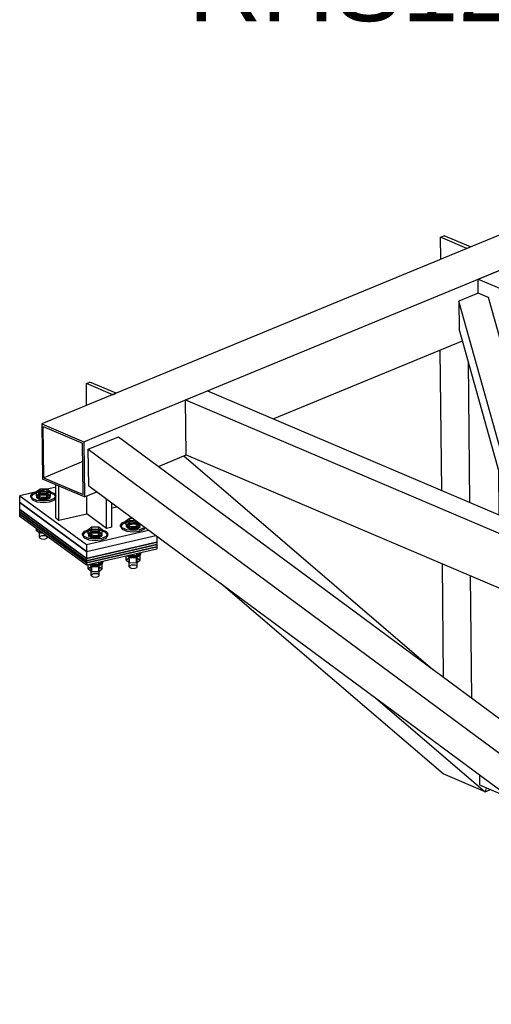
# Model space of a CAD drawing. Header units: millimetres. Extents: x 30 to 208467, y 44 to 15445.
# Tile 26 of 61: x 118875 to 119808, y 4365 to 6315. Entities that reach past the tile are written whole.
import ezdxf

# ---------------------------------------------------------------- set-up
doc = ezdxf.new("R2010")
doc.units = ezdxf.units.MM
doc.styles.add('Arial', font='ARIAL.TTF', dxfattribs={"height": 0.2})

# ---------------------------------------------------------------- blocks, each defined once
blk = doc.blocks.new('Part-21776 - 21771')
at = {"color": 7}
for p, q in [((119010.3, 5464.6), (119069.8, 5489.1)), ((119069.8, 5489.1), (120074.9, 4745.6)), ((119011.1, 5391.9), (119010.3, 5464.6)), ((119010.3, 5464.6), (120015.4, 4721)), ((119011.1, 5391.9), (119999.1, 4661))]:
    blk.add_line(p, q, dxfattribs=at)
blk = doc.blocks.new('Part-21841 - 21771')
at = {"color": 7}
for p, q in [((119911.7, 4866.4), (120007.7, 4825.5)), ((119784.5, 4819.7), (119784.7, 4799.8)), ((119784.7, 4799.8), (119847.7, 4773)), ((120093.1, 4789.1), (120136, 4770.9)), ((120349.8, 4679.8), (121088.4, 4365.5))]:
    blk.add_line(p, q, dxfattribs=at)
blk = doc.blocks.new('Part-21849 - 21771')
at = {"color": 7}
for p, q in [((119709.7, 5382.7), (119706.9, 5661.1)), ((119765.3, 5359.1), (119762.4, 5638.5)), ((119823.3, 5334.4), (119822.4, 5423.7)), ((119713.4, 5013), (119711.1, 5237.4)), ((119769.2, 4971.8), (119766.7, 5213.8)), ((119827.1, 4956.6), (119824.7, 5189.1))]:
    blk.add_line(p, q, dxfattribs=at)
blk = doc.blocks.new('Part-21799 - 21771')
at = {"color": 7}
for p, q in [((119781.9, 5801.5), (119825, 5819.3)), ((119825, 5819.3), (121228.2, 5222)), ((119782.1, 5774.2), (119781.9, 5801.5)), ((119781.9, 5801.5), (121185.1, 5204.2)), ((119782.1, 5773.6), (119782.1, 5774.2)), ((119827.9, 5673.4), (120945.6, 5197.6)), ((121228.2, 5222), (121185.1, 5204.2))]:
    blk.add_line(p, q, dxfattribs=at)
blk = doc.blocks.new('Part-21850 - 21771')
at = {"color": 7}
for p, q in [((119795.7, 4786.1), (119712.3, 4821.6)), ((119797.9, 4794.2), (119795.7, 4786.1)), ((119795.7, 4786.1), (119806.5, 4790.6))]:
    blk.add_line(p, q, dxfattribs=at)
blk = doc.blocks.new('Part-21877 - 21771')
at = {"color": 7}
for p, q in [((119148.9, 5430.6), (119199.2, 5451.4)), ((119199.2, 5451.4), (119692.1, 5028.8)), ((119712.3, 4821.6), (119273.4, 5197.8)), ((119579.5, 4971.4), (119795.7, 4786.1)), ((119795.7, 4786.1), (119712.3, 4821.6)), ((119797.9, 4794.2), (119795.7, 4786.1))]:
    blk.add_line(p, q, dxfattribs=at)
blk = doc.blocks.new('Bolt-67259 - 21771')
at = {"color": 7}
for p, q in [((118907.6, 5381.3), (118914.7, 5386.2)), ((118909.3, 5381.1), (118921.8, 5382.4)), ((118914.7, 5377.1), (118914.7, 5386.2)), ((118914.7, 5386.2), (118928.6, 5386.1)), ((118921.8, 5382.4), (118934.3, 5381)), ((118928.6, 5377), (118928.6, 5386.1)), ((118928.6, 5386.1), (118935.3, 5381.2)), ((118896.5, 5372.3), (118900, 5377.4)), ((118900, 5374.7), (118896.5, 5369.5)), ((118899.7, 5367.1), (118896.5, 5372.3)), ((118896.5, 5369.5), (118896.5, 5372.3)), ((118896.5, 5369.5), (118899.7, 5364.4)), ((118908.7, 5363.3), (118899.7, 5367.1)), ((118899.7, 5364.4), (118908.7, 5360.6)), ((118900, 5377.4), (118909.3, 5381.1)), ((118909.3, 5378.4), (118900, 5374.7)), ((118907.6, 5372.2), (118907.6, 5381.3)), ((118914.4, 5376.4), (118907.6, 5381.3)), ((118914.7, 5377.1), (118907.6, 5372.2)), ((118907.6, 5372.2), (118914.4, 5367.2)), ((118908.6, 5370), (118909.7, 5371.6)), ((118908.7, 5368.4), (118908.6, 5370)), ((118910.1, 5366.8), (118908.7, 5368.4)), ((118921.2, 5361.9), (118908.7, 5363.3)), ((118921.8, 5379.7), (118909.3, 5378.4)), ((118909.7, 5371.6), (118911.9, 5373)), ((118912.7, 5365.5), (118910.1, 5366.8)), ((118911.9, 5373), (118915.1, 5374.1)), ((118916, 5364.5), (118912.7, 5365.5)), ((118913.5, 5372.2), (118914.6, 5373.8)), ((118914.5, 5370.5), (118913.5, 5372.2)), ((118913.5, 5369.4), (118913.5, 5372.2)), ((118914.4, 5367.2), (118914.4, 5376.4)), ((118928.2, 5376.3), (118914.4, 5376.4)), ((118914.4, 5367.2), (118928.2, 5367.2)), ((118917.4, 5369.3), (118914.5, 5370.5)), ((118914.6, 5373.8), (118917.6, 5375)), ((118914.7, 5377.1), (118928.6, 5377)), ((118915.1, 5374.1), (118918.9, 5374.6)), ((118919.9, 5364.1), (118916, 5364.5)), ((118921.4, 5368.8), (118917.4, 5369.3)), ((118917.6, 5375), (118921.6, 5375.4)), ((118918.9, 5374.6), (118923, 5374.7)), ((118924, 5364.2), (118919.9, 5364.1)), ((118933.7, 5363.2), (118921.2, 5361.9)), ((118925.4, 5369.3), (118921.4, 5368.8)), ((118921.6, 5375.4), (118925.6, 5375)), ((118934.3, 5378.2), (118921.8, 5379.7)), ((118923, 5374.7), (118926.9, 5374.3)), ((118927.8, 5364.7), (118924, 5364.2)), ((118928.3, 5370.5), (118925.4, 5369.3)), ((118925.6, 5375), (118928.5, 5373.7)), ((118926.9, 5374.3), (118930.3, 5373.3)), ((118931, 5365.8), (118927.8, 5364.7)), ((118935.3, 5381.2), (118928.2, 5376.3)), ((118928.2, 5367.2), (118928.2, 5376.3)), ((118928.2, 5367.2), (118935.3, 5372.1)), ((118929.5, 5372.1), (118928.3, 5370.5)), ((118928.5, 5373.7), (118929.5, 5372.1)), ((118928.6, 5377), (118935.3, 5372.1)), ((118929.5, 5369.4), (118929.5, 5372.1)), ((118930.3, 5373.3), (118932.8, 5372)), ((118933.3, 5367.2), (118931, 5365.8)), ((118932.8, 5372), (118934.2, 5370.4)), ((118934.4, 5368.8), (118933.3, 5367.2)), ((118943, 5366.9), (118933.7, 5363.2)), ((118933.7, 5360.4), (118943, 5364.1)), ((118934.2, 5370.4), (118934.4, 5368.8)), ((118934.3, 5381), (118943.3, 5377.2)), ((118943.3, 5374.4), (118934.3, 5378.2)), ((118935.3, 5372.1), (118935.3, 5381.2)), ((118946.3, 5371.8), (118943, 5366.9)), ((118943, 5364.1), (118946.3, 5369)), ((118943.3, 5377.2), (118946.3, 5372.3)), ((118946.3, 5369.5), (118943.3, 5374.4)), ((118908.7, 5360.6), (118921.2, 5359.1)), ((118921.2, 5359.1), (118933.7, 5360.4)), ((119077.7, 5319.4), (119086.9, 5323.1)), ((119085.3, 5323.3), (119092.4, 5328.2)), ((119085.3, 5314.2), (119085.3, 5323.3)), ((119092.1, 5318.3), (119085.3, 5323.3)), ((119086.9, 5323.1), (119099.5, 5324.4)), ((119092.4, 5319.1), (119092.4, 5328.2)), ((119092.4, 5328.2), (119097.3, 5328.2)), ((119099.5, 5324.4), (119102.9, 5324)), ((118907.6, 5303.1), (118907.6, 5307.4)), ((118910.6, 5305.2), (118907.6, 5303.1)), ((119002.6, 5302.1), (119011.9, 5305.8)), ((119010.3, 5306), (119017.3, 5310.9)), ((119010.3, 5296.9), (119010.3, 5306)), ((119017, 5301), (119010.3, 5306)), ((119011.9, 5305.8), (119024.4, 5307.1)), ((119024.4, 5304.4), (119011.9, 5303.1)), ((119017.3, 5301.8), (119017.3, 5310.9)), ((119017.3, 5310.9), (119031.2, 5310.8)), ((119024.4, 5307.1), (119036.9, 5305.7)), ((119036.9, 5302.9), (119024.4, 5304.4)), ((119038, 5305.9), (119030.9, 5301)), ((119031.2, 5301.7), (119031.2, 5310.8)), ((119031.2, 5310.8), (119038, 5305.9)), ((119036.9, 5305.7), (119045.9, 5301.8)), ((119038, 5296.8), (119038, 5305.9)), ((119074.1, 5314.2), (119077.7, 5319.4)), ((119077.7, 5316.6), (119074.1, 5311.5)), ((119077.3, 5309.1), (119074.1, 5314.2)), ((119074.1, 5311.5), (119074.1, 5314.2)), ((119074.1, 5311.5), (119077.3, 5306.3)), ((119086.4, 5305.3), (119077.3, 5309.1)), ((119077.3, 5306.3), (119086.4, 5302.5)), ((119086.9, 5320.3), (119077.7, 5316.6)), ((119092.4, 5319.1), (119085.3, 5314.2)), ((119085.3, 5314.2), (119092.1, 5309.2)), ((119086.2, 5312), (119087.3, 5313.6)), ((119086.4, 5310.3), (119086.2, 5312)), ((119087.8, 5308.8), (119086.4, 5310.3)), ((119098.8, 5303.8), (119086.4, 5305.3)), ((119099.5, 5321.6), (119086.9, 5320.3)), ((119087.3, 5313.6), (119089.6, 5315)), ((119090.3, 5307.4), (119087.8, 5308.8)), ((119089.6, 5315), (119092.8, 5316)), ((119093.7, 5306.5), (119090.3, 5307.4)), ((119091.1, 5314.1), (119092.3, 5315.8)), ((119092.2, 5312.5), (119091.1, 5314.1)), ((119091.1, 5311.4), (119091.1, 5314.1)), ((119092.1, 5309.2), (119092.1, 5318.3)), ((119105.9, 5318.3), (119092.1, 5318.3)), ((119092.1, 5309.2), (119105.9, 5309.1)), ((119095.1, 5311.3), (119092.2, 5312.5)), ((119092.3, 5315.8), (119095.2, 5317)), ((119092.4, 5319.1), (119106.2, 5319)), ((119092.8, 5316), (119096.6, 5316.6)), ((119097.6, 5306.1), (119093.7, 5306.5)), ((119099, 5310.8), (119095.1, 5311.3)), ((119095.2, 5317), (119099.2, 5317.4)), ((119096.6, 5316.6), (119100.7, 5316.7)), ((119101.7, 5306.1), (119097.6, 5306.1)), ((119111.4, 5305.1), (119098.8, 5303.8)), ((119103.1, 5311.2), (119099, 5310.8)), ((119099.2, 5317.4), (119103.2, 5316.9)), ((119099.5, 5321.6), (119107.3, 5320.7)), ((119100.7, 5316.7), (119104.6, 5316.2)), ((119105.5, 5306.7), (119101.7, 5306.1)), ((119106, 5312.4), (119103.1, 5311.2)), ((119103.2, 5316.9), (119106.1, 5315.7)), ((119104.6, 5316.2), (119108, 5315.3)), ((119108.7, 5307.7), (119105.5, 5306.7)), ((119108.4, 5319.9), (119105.9, 5318.3)), ((119105.9, 5309.1), (119105.9, 5318.3)), ((119105.9, 5309.1), (119113, 5314)), ((119107.1, 5314.1), (119106, 5312.4)), ((119106.1, 5315.7), (119107.1, 5314.1)), ((119106.2, 5319), (119106.2, 5321.5)), ((119106.2, 5319), (119113, 5314)), ((119107.1, 5311.3), (119107.1, 5314.1)), ((119108, 5315.3), (119110.5, 5314)), ((119110.9, 5309.1), (119108.7, 5307.7)), ((119110.5, 5314), (119111.9, 5312.4)), ((119112.1, 5310.7), (119110.9, 5309.1)), ((119120.6, 5308.9), (119111.4, 5305.1)), ((119111.4, 5302.4), (119120.6, 5306.1)), ((119111.9, 5312.4), (119112.1, 5310.7)), ((119113, 5314), (119113, 5316.5)), ((119121.5, 5310.2), (119120.6, 5308.9)), ((119120.6, 5306.1), (119122.8, 5309.3)), ((118914.4, 5298.2), (118907.6, 5303.1)), ((118913.5, 5290.1), (118913.5, 5303.1)), ((118914.6, 5291.8), (118913.5, 5290.1)), ((118913.5, 5290.1), (118914.5, 5288.5)), ((118914.4, 5298.2), (118914.4, 5302.5)), ((118920.3, 5298.1), (118914.4, 5298.2)), ((118914.5, 5288.5), (118917.4, 5287.3)), ((118917.6, 5293), (118914.6, 5291.8)), ((118917.4, 5287.3), (118921.4, 5286.8)), ((118921.6, 5293.4), (118917.6, 5293)), ((118921.4, 5286.8), (118925.4, 5287.2)), ((118925.6, 5292.9), (118921.6, 5293.4)), ((118925.4, 5287.2), (118928.3, 5288.4)), ((118928.5, 5291.7), (118925.6, 5292.9)), ((118928.3, 5288.4), (118929.5, 5290)), ((118929.5, 5290), (118928.5, 5291.7)), ((118929.5, 5290), (118929.5, 5291.4)), ((118999.1, 5297), (119002.6, 5302.1)), ((119002.6, 5299.3), (118999.1, 5294.2)), ((119002.3, 5291.8), (118999.1, 5297)), ((118999.1, 5294.2), (118999.1, 5297)), ((118999.1, 5294.2), (119002.3, 5289.1)), ((119011.3, 5288), (119002.3, 5291.8)), ((119002.3, 5289.1), (119011.3, 5285.3)), ((119011.9, 5303.1), (119002.6, 5299.3)), ((119017.3, 5301.8), (119010.3, 5296.9)), ((119010.3, 5296.9), (119017, 5291.9)), ((119011.2, 5294.7), (119012.3, 5296.3)), ((119011.4, 5293), (119011.2, 5294.7)), ((119023.8, 5286.6), (119011.3, 5288)), ((119011.3, 5285.3), (119023.8, 5283.8)), ((119012.8, 5291.5), (119011.4, 5293)), ((119012.3, 5296.3), (119014.6, 5297.7)), ((119015.3, 5290.2), (119012.8, 5291.5)), ((119014.6, 5297.7), (119017.8, 5298.8)), ((119018.7, 5289.2), (119015.3, 5290.2)), ((119016.1, 5296.9), (119017.2, 5298.5)), ((119017.1, 5295.2), (119016.1, 5296.9)), ((119016.1, 5294.1), (119016.1, 5296.9)), ((119017, 5291.9), (119017, 5301)), ((119030.9, 5301), (119017, 5301)), ((119017, 5291.9), (119030.9, 5291.9)), ((119020, 5294), (119017.1, 5295.2)), ((119017.2, 5298.5), (119020.2, 5299.7)), ((119017.3, 5301.8), (119031.2, 5301.7)), ((119017.8, 5298.8), (119021.6, 5299.3)), ((119022.6, 5288.8), (119018.7, 5289.2)), ((119024, 5293.5), (119020, 5294)), ((119020.2, 5299.7), (119024.2, 5300.1)), ((119021.6, 5299.3), (119025.6, 5299.4)), ((119026.7, 5288.9), (119022.6, 5288.8)), ((119036.3, 5287.9), (119023.8, 5286.6)), ((119023.8, 5283.8), (119036.3, 5285.1)), ((119028, 5294), (119024, 5293.5)), ((119024.2, 5300.1), (119028.2, 5299.7)), ((119025.6, 5299.4), (119029.6, 5298.9)), ((119030.5, 5289.4), (119026.7, 5288.9)), ((119031, 5295.1), (119028, 5294)), ((119028.2, 5299.7), (119031.1, 5298.4)), ((119029.6, 5298.9), (119032.9, 5298)), ((119033.7, 5290.5), (119030.5, 5289.4)), ((119030.9, 5291.9), (119030.9, 5301)), ((119030.9, 5291.9), (119038, 5296.8)), ((119032.1, 5296.8), (119031, 5295.1)), ((119031.1, 5298.4), (119032.1, 5296.8)), ((119031.2, 5301.7), (119038, 5296.8)), ((119032.1, 5294), (119032.1, 5296.8)), ((119032.9, 5298), (119035.5, 5296.7)), ((119035.9, 5291.9), (119033.7, 5290.5)), ((119035.5, 5296.7), (119036.9, 5295.1)), ((119037, 5293.5), (119035.9, 5291.9)), ((119045.6, 5291.6), (119036.3, 5287.9)), ((119036.3, 5285.1), (119045.6, 5288.8)), ((119045.9, 5299.1), (119036.9, 5302.9)), ((119036.9, 5295.1), (119037, 5293.5)), ((119049.1, 5296.7), (119045.6, 5291.6)), ((119045.6, 5288.8), (119049.1, 5294)), ((119045.9, 5301.8), (119049.1, 5296.7)), ((119049.1, 5294), (119045.9, 5299.1)), ((119049.1, 5294), (119049.1, 5296.7)), ((119086.4, 5302.5), (119098.8, 5301.1)), ((119098.8, 5301.1), (119111.4, 5302.4)), ((119085.3, 5245.1), (119085.3, 5253)), ((119092.4, 5250), (119085.3, 5245.1)), ((119085.3, 5245.1), (119092.1, 5240.1)), ((119087.1, 5253.4), (119091.5, 5251.6)), ((119092.1, 5252), (119089.4, 5254)), ((119091.1, 5232.1), (119091.1, 5254.4)), ((119091.5, 5254.3), (119091.3, 5254.4)), ((119098.9, 5253.4), (119091.5, 5254.3)), ((119091.5, 5251.6), (119098.9, 5250.7)), ((119092.1, 5240.1), (119092.1, 5252)), ((119105.9, 5251.9), (119092.1, 5252)), ((119092.4, 5250), (119092.4, 5254.7)), ((119092.4, 5250), (119106.2, 5249.9)), ((119093.3, 5254.9), (119093.7, 5254.7)), ((119093.7, 5254.7), (119097.6, 5254.3)), ((119097.6, 5254.3), (119101.7, 5254.4)), ((119106.5, 5254.2), (119098.9, 5253.4)), ((119098.9, 5250.7), (119106.5, 5251.5)), ((119101.7, 5254.4), (119105.5, 5254.9)), ((119105.5, 5254.9), (119108.7, 5256)), ((119113, 5256.8), (119105.9, 5251.9)), ((119105.9, 5240), (119105.9, 5251.9)), ((119106.2, 5249.9), (119106.2, 5257.8)), ((119106.2, 5249.9), (119113, 5244.9)), ((119112, 5256.4), (119106.5, 5254.2)), ((119106.5, 5251.5), (119112, 5253.7)), ((119107.1, 5232), (119107.1, 5258.1)), ((119108.7, 5256), (119110.9, 5257.4)), ((119110.3, 5258.8), (119113, 5256.8)), ((119110.9, 5257.4), (119112.1, 5259)), ((119114.1, 5259.5), (119112, 5256.4)), ((119112.1, 5259), (119112, 5259.2)), ((119112, 5253.7), (119114.1, 5256.8)), ((119112.1, 5259), (119112.1, 5259.2)), ((119114.1, 5256.8), (119112.6, 5259.3)), ((119113, 5244.9), (119113, 5256.8)), ((119114.1, 5259.6), (119114.1, 5259.5)), ((119114.1, 5256.8), (119114.1, 5259.5)), ((119010.3, 5227.8), (119010.3, 5235.7)), ((119017.3, 5232.7), (119010.3, 5227.8)), ((119010.3, 5227.8), (119017, 5222.8)), ((119012, 5236.2), (119016.4, 5234.3)), ((119017, 5234.7), (119014.3, 5236.7)), ((119016.1, 5214.8), (119016.1, 5237.1)), ((119016.4, 5237), (119016.2, 5237.1)), ((119023.9, 5236.2), (119016.4, 5237)), ((119016.4, 5234.3), (119023.9, 5233.4)), ((119017, 5222.8), (119017, 5234.7)), ((119030.9, 5234.6), (119017, 5234.7)), ((119017.3, 5232.7), (119017.3, 5237.4)), ((119017.3, 5232.7), (119031.2, 5232.6)), ((119018.3, 5237.6), (119018.7, 5237.5)), ((119018.7, 5237.5), (119022.6, 5237)), ((119022.6, 5237), (119026.7, 5237.1)), ((119031.4, 5236.9), (119023.9, 5236.2)), ((119023.9, 5233.4), (119031.4, 5234.2)), ((119026.7, 5237.1), (119030.5, 5237.7)), ((119030.5, 5237.7), (119033.7, 5238.7)), ((119038, 5239.5), (119030.9, 5234.6)), ((119030.9, 5222.8), (119030.9, 5234.6)), ((119030.9, 5222.8), (119038, 5227.7)), ((119031.2, 5232.6), (119031.2, 5240.6)), ((119031.2, 5232.6), (119038, 5227.7)), ((119037, 5239.2), (119031.4, 5236.9)), ((119031.4, 5234.2), (119037, 5236.4)), ((119032.1, 5214.7), (119032.1, 5240.8)), ((119033.7, 5238.7), (119035.9, 5240.1)), ((119035.3, 5241.5), (119038, 5239.5)), ((119035.9, 5240.1), (119037, 5241.7)), ((119039.1, 5242.2), (119037, 5239.2)), ((119037, 5241.7), (119037, 5241.9)), ((119037, 5241.7), (119037, 5241.9)), ((119037, 5236.4), (119039.1, 5239.5)), ((119039.1, 5239.5), (119037.6, 5242)), ((119038, 5227.7), (119038, 5239.5)), ((119039, 5242.4), (119039.1, 5242.2)), ((119039.1, 5239.5), (119039.1, 5242.2)), ((119092.3, 5233.7), (119091.1, 5232.1)), ((119091.1, 5232.1), (119092.2, 5230.5)), ((119092.1, 5240.1), (119105.9, 5240)), ((119092.2, 5230.5), (119095.1, 5229.2)), ((119095.2, 5234.9), (119092.3, 5233.7)), ((119095.1, 5229.2), (119099, 5228.8)), ((119099.2, 5235.3), (119095.2, 5234.9)), ((119099, 5228.8), (119103.1, 5229.2)), ((119103.2, 5234.9), (119099.2, 5235.3)), ((119103.1, 5229.2), (119106, 5230.4)), ((119106.1, 5233.7), (119103.2, 5234.9)), ((119105.9, 5240), (119113, 5244.9)), ((119106, 5230.4), (119107.1, 5232)), ((119107.1, 5232), (119106.1, 5233.7)), ((119017.2, 5216.5), (119016.1, 5214.8)), ((119016.1, 5214.8), (119017.1, 5213.2)), ((119017, 5222.8), (119030.9, 5222.8)), ((119017.1, 5213.2), (119020, 5212)), ((119020.2, 5217.7), (119017.2, 5216.5)), ((119020, 5212), (119024, 5211.5)), ((119024.2, 5218.1), (119020.2, 5217.7)), ((119024, 5211.5), (119028, 5211.9)), ((119028.2, 5217.6), (119024.2, 5218.1)), ((119028, 5211.9), (119031, 5213.1)), ((119031.1, 5216.4), (119028.2, 5217.6)), ((119031, 5213.1), (119032.1, 5214.7)), ((119032.1, 5214.7), (119031.1, 5216.4))]:
    blk.add_line(p, q, dxfattribs=at)
blk = doc.blocks.new('Part-22011 - 21771')
at = {"color": 7}
for p, q in [((128068.4, 9294.3), (118918.3, 5514.7)), ((119001.7, 5479.2), (128151.8, 9258.8)), ((119376.4, 5524.6), (119751, 5679.3)), ((118918.3, 5514.7), (118919.4, 5405.7)), ((118918.3, 5514.7), (119001.7, 5479.2)), ((118921.1, 5509.9), (118998.9, 5476.8)), ((118922.1, 5408.2), (118921.1, 5509.9)), ((119001.7, 5479.2), (119002.8, 5370.3)), ((118999.9, 5375.1), (118998.9, 5476.8)), ((118999.3, 5440.1), (118922.1, 5408.2)), ((119148.9, 5430.6), (119203.9, 5453.4)), ((119002.8, 5370.3), (118919.4, 5405.7)), ((118922.1, 5408.2), (118999.9, 5375.1)), ((119002.8, 5370.3), (119026.9, 5380.2))]:
    blk.add_line(p, q, dxfattribs=at)
blk = doc.blocks.new('Part-22085 - 21771')
at = {"color": 7}
for p, q in [((118946.3, 5389.3), (118874.5, 5372.7)), ((118874.5, 5372.7), (119006.5, 5275.9)), ((118874.5, 5359.1), (118874.5, 5372.7)), ((119006.5, 5262.2), (118874.5, 5359.1)), ((119006.5, 5275.9), (119129.6, 5304.2)), ((119006.5, 5262.2), (119143.7, 5293.8)), ((119006.5, 5275.9), (119006.5, 5262.2))]:
    blk.add_line(p, q, dxfattribs=at)
blk = doc.blocks.new('Part-22167 - 21771')
at = {"color": 7}
for p, q in [((118946.3, 5328.5), (118946.3, 5394.3)), ((118951, 5392.3), (118952.2, 5391.4)), ((118952.2, 5391.4), (118952.7, 5391.5)), ((118952.2, 5324.2), (118952.2, 5391.4)), ((119056.9, 5348.3), (119066.9, 5350.6)), ((118946.3, 5328.5), (118952.2, 5324.2)), ((118952.2, 5324.2), (119007.2, 5336.9))]:
    blk.add_line(p, q, dxfattribs=at)
blk = doc.blocks.new('Part-22169 - 21771')
at = {"color": 7}
for p, q in [((119007.2, 5336.7), (119007.3, 5372.1)), ((119046.3, 5308), (119046.4, 5365.8)), ((119056.8, 5310.4), (119056.9, 5358)), ((119046.3, 5308), (119007.2, 5336.7)), ((119056.8, 5310.4), (119046.3, 5308))]:
    blk.add_line(p, q, dxfattribs=at)
blk = doc.blocks.new('Part-24633 - 21771')
at = {"color": 7}
for p, q in [((118874.5, 5345.4), (119006.5, 5248.6)), ((118874.5, 5340.8), (118874.5, 5345.4)), ((119006.5, 5244), (118874.5, 5340.8)), ((119006.5, 5248.6), (119146.1, 5280.7)), ((119146.1, 5276.1), (119006.5, 5244)), ((119146.1, 5280.7), (119146.1, 5276.1)), ((119006.5, 5248.6), (119006.5, 5244))]:
    blk.add_line(p, q, dxfattribs=at)
blk = doc.blocks.new('Part-22359 - 21771')
at = {"color": 7}
for p, q in [((119202.8, 5562.3), (119246, 5580.1)), ((119246, 5580.1), (120649.2, 4982.8)), ((119203.9, 5453.4), (119202.8, 5562.3)), ((119202.8, 5562.3), (120606, 4965)), ((119203.9, 5453.4), (119917.2, 5149.7)), ((120002.6, 5113.4), (120476.7, 4911.6)), ((120649.2, 4982.8), (120606, 4965))]:
    blk.add_line(p, q, dxfattribs=at)
blk = doc.blocks.new('Part-22360 - 21771')
at = {"color": 7}
for p, q in [((119782.1, 5773.6), (119743.8, 5757.8)), ((119802.3, 5765), (119782.1, 5773.6)), ((119867.2, 5315.7), (119743.8, 5757.8)), ((119743.8, 5757.8), (119744.3, 5703.3)), ((119935.9, 5286.5), (119802.3, 5765)), ((119850.6, 5322.8), (119744.3, 5703.3))]:
    blk.add_line(p, q, dxfattribs=at)
blk = doc.blocks.new('Part-24632 - 21771')
at = {"color": 7}
for p, q in [((118874.5, 5340.8), (119006.5, 5244)), ((118874.5, 5336.3), (118874.5, 5340.8)), ((119006.5, 5239.4), (118874.5, 5336.3)), ((119006.5, 5244), (119146.1, 5276.1)), ((119146.1, 5271.6), (119006.5, 5239.4)), ((119146.1, 5276.1), (119146.1, 5271.6)), ((119006.5, 5244), (119006.5, 5239.4))]:
    blk.add_line(p, q, dxfattribs=at)
blk = doc.blocks.new('Part-24629 - 21771')
at = {"color": 7}
for p, q in [((118874.5, 5359.1), (119006.5, 5262.2)), ((118874.5, 5345.4), (118874.5, 5359.1)), ((119006.5, 5248.6), (118874.5, 5345.4)), ((119006.5, 5262.2), (119143.7, 5293.8)), ((119146.1, 5292), (119146.1, 5280.7)), ((119146.1, 5280.7), (119006.5, 5248.6)), ((119006.5, 5262.2), (119006.5, 5248.6))]:
    blk.add_line(p, q, dxfattribs=at)
blk = doc.blocks.new('Part-24631 - 21771')
at = {"color": 7}
for p, q in [((118874.5, 5336.3), (119006.5, 5239.4)), ((118874.5, 5331.7), (118874.5, 5336.3)), ((119006.5, 5234.9), (118874.5, 5331.7)), ((119006.5, 5239.4), (119146.1, 5271.6)), ((119146.1, 5267), (119006.5, 5234.9)), ((119146.1, 5271.6), (119146.1, 5267)), ((119006.5, 5239.4), (119006.5, 5234.9))]:
    blk.add_line(p, q, dxfattribs=at)
blk = doc.blocks.new('Part-64242 - 21771')
at = {"color": 7}
for p, q in [((119006.5, 5594.8), (119013.6, 5597.8)), ((119065.7, 5575.6), (119013.6, 5597.8)), ((119058.6, 5572.6), (119006.5, 5594.8)), ((119006.9, 5551.3), (119006.5, 5594.8)), ((119058.6, 5572.6), (119065.7, 5575.6))]:
    blk.add_line(p, q, dxfattribs=at)
blk = doc.blocks.new('Part-66601 - 21771')
at = {"color": 7}
for p, q in [((119707.6, 5884.4), (119714.8, 5887.4)), ((119759.7, 5862.2), (119707.6, 5884.4)), ((119708, 5840.9), (119707.6, 5884.4)), ((119766.9, 5865.2), (119714.8, 5887.4)), ((119759.7, 5862.2), (119766.9, 5865.2))]:
    blk.add_line(p, q, dxfattribs=at)
blk = doc.blocks.new('Mark-27139 - 21771')
at = {"color": 136}
for p, q in [((121326.7, 6104.1), (121015.5, 6528.8)), ((121326.7, 6104.1), (121273, 6219.7)), ((121232.6, 6190.1), (121326.7, 6104.1))]:
    blk.add_line(p, q, dxfattribs=at)
at = {"color": 30, "style": 'Arial'}
blk.add_text('RHS120*60*3', height=143.262, dxfattribs=at).set_placement((119740, 6558.8))
blk = doc.blocks.new('Mark-27179 - 21771')
at = {"color": 136}
for p, q in [((120687.5, 5894.9), (120484, 6282.3)), ((120687.5, 5894.9), (120651.5, 6017.2)), ((120607.3, 5994), (120687.5, 5894.9))]:
    blk.add_line(p, q, dxfattribs=at)
at = {"color": 30, "style": 'Arial'}
blk.add_text('RHS120*60*3', height=143.262, dxfattribs=at).set_placement((119208.4, 6312.3))

msp = doc.modelspace()

# ---------------------------------------------------------------- block references
for name in ['Part-22011 - 21771', 'Part-21850 - 21771', 'Mark-27139 - 21771', 'Mark-27179 - 21771', 'Part-66601 - 21771', 'Part-21799 - 21771', 'Part-22360 - 21771', 'Part-21849 - 21771', 'Part-64242 - 21771', 'Part-22359 - 21771', 'Part-21776 - 21771', 'Part-21877 - 21771', 'Part-22085 - 21771', 'Bolt-67259 - 21771', 'Part-22167 - 21771', 'Part-22169 - 21771', 'Part-24629 - 21771', 'Part-24633 - 21771', 'Part-24632 - 21771', 'Part-24631 - 21771', 'Part-21841 - 21771']:
    msp.add_blockref(name, (0, 0))

doc.saveas('drawing.dxf')
